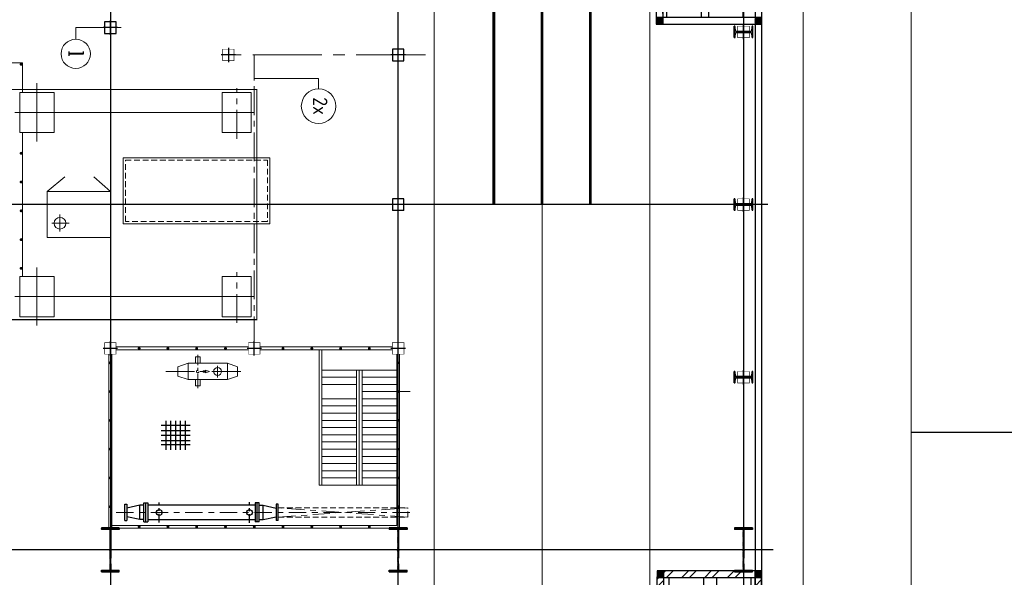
# Model space of a CAD drawing. Extents: x 18893 to 3351893, y -610358 to 406739.
# Tile 112 of 120: x 2141935 to 2176146, y -2318 to 17060. Entities that reach past the tile are written whole.
import ezdxf
from ezdxf.enums import TextEntityAlignment as Align

# ---------------------------------------------------------------- set-up
doc = ezdxf.new("R2010")
doc.units = 0
doc.header["$LTSCALE"] = 800
doc.header["$MEASUREMENT"] = 0
for name, pattern in [('CENTER', [2, 1.25, -0.25, 0.25, -0.25]), ('CENTER2', [1.125, 0.75, -0.125, 0.125, -0.125]), ('CENTRE', [1.5, 0.75, -0.25, 0.25, -0.25]), ('CONTINOUS', [0]), ('HIDDEN', [0.375, 0.25, -0.125])]:
    doc.linetypes.add(name, pattern=pattern)
doc.layers.get('0').update_dxf_attribs({"linetype": 'CONTINUOUS'})
for name, color, linetype in [('0-7-COL', 2, 'CENTER'), ('Aux_col', 7, 'CONTINUOUS'), ('CENTER', 2, 'CENTER'), ('CL', 2, 'CENTER2'), ('COL', 1, 'CENTER'), ('EQP', 1, 'CONTINUOUS'), ('EQP0', 1, 'CONTINUOUS'), ('GRID', 8, 'CENTER'), ('HATCH', 9, 'CONTINUOUS'), ('KEY PLAN', 251, 'CONTINUOUS'), ('MECH_EQ', 6, 'CONTINUOUS'), ('PIPE', 1, 'CONTINUOUS'), ('REV3', 2, 'CONTINUOUS'), ('WALL', 6, 'CONTINUOUS')]:
    doc.layers.add(name, color=color, linetype=linetype)
for name, color, linetype, lineweight in [('DIM', 4, 'CONTINUOUS', 13), ('EQUPT', 251, 'HIDDEN', 9), ('TEXT', 3, 'CONTINUOUS', 15)]:
    doc.layers.add(name, color=color, linetype=linetype, lineweight=lineweight)
doc.styles.add('HTX11', font='O8111901')
doc.styles.add('ROMANC', font='romanc')
doc.styles.add('ROMANS', font='ISO9.shx', dxfattribs={"width": 0.8})
pattern_1 = [(45, (-124552.498, -214992.06), (22.097087, -22.097087), [])]
pattern_2 = [(45, (200, 0), (-397.748, 397.748), []), (45, (465.17, 0), (-397.748, 397.748), [])]
pattern_3 = [(45, (-121152.498, -214992.06), (22.097087, -22.097087), [])]
pattern_4 = [(45, (-121152.498, -220725.06), (22.097087, -22.097087), [])]
pattern_5 = [(45, (-124552.498, -220725.06), (22.097087, -22.097087), [])]
pattern_6 = [(225, (987345.39, 1095521.387), (-22.097087, 22.097087), [])]
pattern_7 = [(225, (990776.214, 1095521.387), (-22.097087, 22.097087), [])]

# ---------------------------------------------------------------- blocks, each defined once
blk = doc.blocks.new('A$C3C7577A7')
at = {"layer": 'Aux_col', "linetype": 'CONTINOUS'}
for p, q in [((0, 19250), (0, 18750)), ((-250, 19000), (250, 19000)), ((12000, 18250), (12000, 17750)), ((17000, 18250), (17000, 17750)), ((22000, 18250), (22000, 17750)), ((11750, 18000), (12250, 18000)), ((16750, 18000), (17250, 18000)), ((21750, 18000), (22250, 18000)), ((0, 13250), (0, 12750)), ((12200, 13200), (11800, 13200)), ((11800, 13200), (11800, 12800)), ((12000, 13250), (12000, 12750)), ((12200, 12800), (12200, 13200)), ((-250, 13000), (250, 13000)), ((11750, 13000), (12250, 13000)), ((11800, 12800), (12200, 12800)), ((12200, 8000), (11800, 8000)), ((11800, 8000), (11800, 7600)), ((12000, 8050), (12000, 7550)), ((12200, 7600), (12200, 8000)), ((17900, 7550), (17900, 8050)), ((11750, 7800), (12250, 7800)), ((11800, 7600), (12200, 7600)), ((17650, 7800), (18150, 7800)), ((0, 7250), (0, 6750)), ((-250, 7000), (250, 7000)), ((21750, 6850), (22250, 6850)), ((22200, 7050), (21800, 7050)), ((21800, 7050), (21800, 6650)), ((22000, 7100), (22000, 6600)), ((22200, 6650), (22200, 7050)), ((21800, 6650), (22200, 6650))]:
    blk.add_line(p, q, dxfattribs=at)
at = {"layer": 'Aux_col', "linetype": 'CONTINOUS', "const_width": 20, "flags": 128}
for points in [[(-200, 19200), (200, 19200), (200, 18800), (-200, 18800)], [(11800, 17800), (12200, 17800), (12200, 18200), (11800, 18200)], [(16800, 17800), (17200, 17800), (17200, 18200), (16800, 18200)], [(21800, 17800), (22200, 17800), (22200, 18200), (21800, 18200)], [(-200, 13200), (200, 13200), (200, 12800), (-200, 12800)], [(11800, 13200), (12200, 13200), (12200, 12800), (11800, 12800)], [(11800, 8000), (12200, 8000), (12200, 7600), (11800, 7600)], [(17700, 8000), (18100, 8000), (18100, 7600), (17700, 7600)], [(-200, 7200), (200, 7200), (200, 6800), (-200, 6800)]]:
    blk.add_lwpolyline(points, close=True, dxfattribs=at)
blk = doc.blocks.new('A$C1C927E47')
at = {"layer": 'COL'}
h = blk.add_hatch(dxfattribs=at)
h.set_pattern_fill('ANSI31', color=256, scale=100, style=0)
h.paths.add_polyline_path([(16, 0), (0, 0), (0, -710), (16, -710)])
h.paths.add_polyline_path([(16, 710), (0, 710), (0, 0), (16, 0)])
h.paths.add_polyline_path([(0, 710), (-16, 710), (-16, 0), (0, 0)])
h.paths.add_polyline_path([(0, 0), (-16, 0), (-16, -710), (0, -710)])
h.paths.add_polyline_path([(-310, -710), (-310, -760), (0, -760), (0, -710)])
h.paths.add_polyline_path([(310, -760), (310, -710), (0, -710), (0, -760)])
h.paths.add_polyline_path([(310, 710), (310, 760), (0, 760), (0, 710)])
h.paths.add_polyline_path([(-310, 760), (-310, 710), (0, 710), (0, 760)])
for p, q in [((310, 760), (-310, 760)), ((-310, 760), (-310, 710)), ((310, 710), (-310, 710)), ((-16, -710), (-16, 710)), ((16, -710), (16, 710)), ((310, 760), (310, 710)), ((-310, -710), (310, -710)), ((-310, -760), (-310, -710)), ((-310, -760), (310, -760)), ((310, -760), (310, -710))]:
    blk.add_line(p, q, dxfattribs=at)
at = {"layer": 'COL', "color": 2}
for p, q in [((0, -792), (0, 792)), ((44, 0), (-44, 0))]:
    blk.add_line(p, q, dxfattribs=at)
blk = doc.blocks.new('DC')
at = {"layer": 'CENTER', "linetype": 'CENTRE', "ltscale": 0.5}
for p, q in [((29544, 122577), (29544, 121868)), ((32680, 122570), (32680, 121874))]:
    blk.add_line(p, q, dxfattribs=at)
at = {"layer": 'EQP0'}
for p, q in [((28544, 122504), (28544, 121939)), ((28544, 122504), (28613, 122504)), ((28613, 121939), (28613, 122504)), ((29205, 122552), (29205, 121891)), ((29205, 122552), (29274, 122552)), ((29274, 122552), (29274, 121891)), ((29274, 122552), (29343, 122552)), ((29343, 121891), (29343, 122552)), ((33081, 121891), (33081, 122552)), ((33150, 122552), (33081, 122552)), ((33150, 122552), (33150, 121891)), ((33219, 122552), (33150, 122552)), ((33219, 122552), (33219, 121891)), ((33880, 122504), (33811, 122504)), ((33811, 121939), (33811, 122504)), ((33880, 122504), (33880, 121939)), ((29066, 122472), (28613, 122369)), ((29066, 122472), (29066, 121972)), ((29205, 122472), (29066, 122472)), ((33081, 122472), (29343, 122472)), ((33219, 122472), (33358, 122472)), ((33358, 122472), (33358, 121977)), ((33358, 122472), (33811, 122369)), ((28544, 121939), (28613, 121939)), ((29066, 121972), (28613, 122074)), ((29205, 121972), (29066, 121972)), ((29205, 121891), (29274, 121891)), ((29274, 121891), (29343, 121891)), ((29343, 121972), (33081, 121972)), ((33150, 121891), (33081, 121891)), ((33219, 121891), (33150, 121891)), ((33219, 121972), (33358, 121972)), ((33358, 121972), (33811, 122074)), ((33880, 121939), (33811, 121939))]:
    blk.add_line(p, q, dxfattribs=at)
for centre in [(29544, 122222), (32680, 122222)]:
    blk.add_circle(centre, 100, dxfattribs=at)
blk = doc.blocks.new('GR')
at = {"color": 2, "flags": 128}
for points in [[(281567, 119875), (282575, 119875)], [(281735, 120043), (281735, 119035)], [(281735, 120043), (281735, 119035)], [(281903, 120043), (281903, 119035)], [(282071, 120043), (282071, 119035)], [(282071, 120043), (282071, 119035)], [(282239, 120043), (282239, 119035)], [(282239, 120043), (282239, 119035)], [(282407, 120043), (282407, 119035)], [(281567, 119730), (282575, 119730)], [(281567, 119550), (282575, 119550)], [(281567, 119382), (282575, 119382)], [(281567, 119203), (282575, 119203)]]:
    blk.add_lwpolyline(points, dxfattribs=at)
blk = doc.blocks.new('A$C12696E3D')
at = {"layer": 'REV3', "linetype": 'Continuous'}
h = blk.add_hatch(dxfattribs=at)
h.set_pattern_fill('ANSI31', color=256, scale=250, angle=90, style=0)
h.set_pattern_definition(pattern_1)
h.paths.add_polyline_path([(230, 5963), (230, 5848), (0, 5848), (0, 5963)])
h = blk.add_hatch(dxfattribs=at)
h.set_pattern_fill('ANSI31', color=256, scale=250, angle=90, style=0)
h.set_pattern_definition(pattern_1)
h.paths.add_polyline_path([(230, 5848), (230, 5733), (0, 5733), (0, 5848)])
h = blk.add_hatch(dxfattribs=at)
h.set_pattern_fill('ANSI32', color=9, scale=1500, style=0)
h.set_pattern_definition(pattern_2)
h.paths.add_polyline_path([(3630, 5733), (540, 5733), (540, 5963), (3630, 5963)])
h = blk.add_hatch(dxfattribs=at)
h.set_pattern_fill('ANSI31', color=256, scale=250, angle=90, style=0)
h.set_pattern_definition(pattern_3)
h.paths.add_polyline_path([(3630, 5963), (3630, 5848), (3400, 5848), (3400, 5963)])
h = blk.add_hatch(dxfattribs=at)
h.set_pattern_fill('ANSI31', color=256, scale=250, angle=90, style=0)
h.set_pattern_definition(pattern_3)
h.paths.add_polyline_path([(3630, 5848), (3630, 5733), (3400, 5733), (3400, 5848)])
h = blk.add_hatch(dxfattribs=at)
h.set_pattern_fill('ANSI32', color=9, scale=1500, style=0)
h.paths.add_polyline_path([(230, 5733), (230, 213), (0, 213), (0, 5733)])
h = blk.add_hatch(dxfattribs=at)
h.set_pattern_fill('ANSI32', color=9, scale=1500, style=0)
h.set_pattern_definition(pattern_2)
h.paths.add_polyline_path([(3630, 4284), (3630, 213), (3400, 213), (3399, 4284)])
h = blk.add_hatch(dxfattribs=at)
h.set_pattern_fill('ANSI31', color=256, scale=250, angle=90, style=0)
h.set_pattern_definition(pattern_5)
h.paths.add_polyline_path([(230, 230), (230, 115), (0, 115), (0, 230)])
h = blk.add_hatch(dxfattribs=at)
h.set_pattern_fill('ANSI31', color=256, scale=250, angle=90, style=0)
h.set_pattern_definition(pattern_5)
h.paths.add_polyline_path([(230, 115), (230, 0), (0, 0), (0, 115)])
h = blk.add_hatch(dxfattribs=at)
h.set_pattern_fill('ANSI32', color=9, scale=1500, style=0)
h.set_pattern_definition(pattern_2)
h.paths.add_polyline_path([(3630, 0), (430, 0), (430, 230), (3630, 230)])
h = blk.add_hatch(dxfattribs=at)
h.set_pattern_fill('ANSI31', color=256, scale=250, angle=90, style=0)
h.set_pattern_definition(pattern_4)
h.paths.add_polyline_path([(3630, 230), (3630, 115), (3400, 115), (3400, 230)])
h = blk.add_hatch(dxfattribs=at)
h.set_pattern_fill('ANSI31', color=256, scale=250, angle=90, style=0)
h.set_pattern_definition(pattern_4)
h.paths.add_polyline_path([(3630, 115), (3630, 0), (3400, 0), (3400, 115)])
for p, q in [((230, 5963), (0, 5963)), ((3630, 5963), (3400, 5963)), ((230, 5733), (0, 5733)), ((3630, 5733), (3400, 5733)), ((230, 230), (0, 230)), ((230, 0), (0, 0)), ((3630, 230), (3400, 230)), ((3630, 0), (3400, 0))]:
    blk.add_line(p, q, dxfattribs=at)
at = {"layer": 'REV3', "linetype": 'Continuous', "flags": 128}
for points in [[(983, 3863, 0, 150, 0), (983, 4218, 25, 25, 0), (983, 4776, 25, 25, 0)], [(2590, 3798, 0, 150, 0), (2590, 4153, 25, 25, 0), (2590, 4711, 25, 25, 0)], [(2590, 1696, 0, 150, 0), (2590, 1341, 25, 25, 0), (2590, 783, 25, 25, 0)]]:
    blk.add_lwpolyline(points, format="xyseb", dxfattribs=at)
at = {"layer": 'WALL'}
for p, q in [((3400, 5484), (4633, 5484)), ((372, 230), (372, 4298)), ((372, 4298), (1572, 4298)), ((2022, 3798), (2022, 4298)), ((3222, 4298), (2022, 4298)), ((3222, 3000), (3222, 4298)), ((3400, 4284), (3630, 4284)), ((372, 4048), (1572, 4048)), ((372, 3798), (1572, 3798)), ((1572, 230), (1572, 3798)), ((3222, 4048), (2022, 4048)), ((3222, 3798), (2022, 3798)), ((372, 3548), (1572, 3548)), ((3222, 3548), (2472, 3548)), ((372, 3298), (1572, 3298)), ((2022, 230), (2022, 3333)), ((2085, 3298), (2022, 3298)), ((3222, 3298), (2844, 3298)), ((372, 3048), (1572, 3048)), ((372, 2798), (1572, 2798)), ((2535, 3048), (2022, 3048)), ((2889, 2798), (2022, 2798)), ((3222, 3048), (3161, 3048)), ((372, 2548), (1572, 2548)), ((2022, 2548), (3222, 2548)), ((3222, 230), (3222, 2535)), ((372, 2298), (1572, 2298)), ((2022, 2298), (3222, 2298)), ((372, 2048), (1572, 2048)), ((372, 1798), (1572, 1798)), ((2022, 2048), (3222, 2048)), ((2022, 1798), (3222, 1798)), ((372, 1548), (1572, 1548)), ((2022, 1548), (3222, 1548)), ((372, 1298), (1572, 1298)), ((1572, 1298), (2022, 1298)), ((2022, 1298), (3222, 1298))]:
    blk.add_line(p, q, dxfattribs=at)
for points in [[(0, 5963), (0, 0)], [(230, 5963), (230, 0)], [(3400, 5963), (3400, 5484)], [(3630, 5963), (3630, 5484)], [(1572, 4298), (1572, 1298)], [(3399, 4284), (3400, 213)], [(3630, 4284), (3630, 213)], [(3226, 2997), (2754, 3369), (2643, 3229), (2769, 3585), (2658, 3445), (2022, 3798)], [(3226, 2532), (2754, 2904), (2643, 2764), (2769, 3120), (2658, 2980), (2022, 3333)], [(3400, 574), (3400, 0)], [(3630, 574), (3630, 213)]]:
    blk.add_lwpolyline(points, dxfattribs=at)
for points in [[(0, 5963), (0, 5733), (3630, 5733), (3630, 5963)], [(3630, 0), (3630, 230), (0, 230), (0, 0)]]:
    blk.add_lwpolyline(points, close=True, dxfattribs=at)
blk.add_arc((3447, 5456), 1186, 278.8623, 1.3701, dxfattribs=at)
at = {"layer": 'WALL', "style": 'HTX11'}
for s, p in [('UP', (1392, 4329)), ('DN', (3019, 4382)), ('UP', (2946, 663))]:
    blk.add_text(s, height=300, rotation=90, dxfattribs=at).set_placement(p)
blk = doc.blocks.new('Stair-Unl. Bay')
at = {"layer": 'REV3', "linetype": 'Continuous'}
h = blk.add_hatch(dxfattribs=at)
h.set_pattern_fill('ANSI31', color=256, scale=250, angle=90, style=0)
h.set_pattern_definition(pattern_6)
h.paths.add_polyline_path([(862563, 874681), (862563, 874796), (862793, 874796), (862793, 874681)])
h = blk.add_hatch(dxfattribs=at)
h.set_pattern_fill('ANSI31', color=256, scale=250, angle=90, style=0)
h.set_pattern_definition(pattern_7)
h.paths.add_polyline_path([(865994, 874681), (865994, 874796), (866224, 874796), (866224, 874681)])
h = blk.add_hatch(dxfattribs=at)
h.set_pattern_fill('ANSI31', color=256, scale=250, angle=90, style=0)
h.set_pattern_definition(pattern_6)
h.paths.add_polyline_path([(862563, 874566), (862563, 874681), (862793, 874681), (862793, 874566)])
h = blk.add_hatch(dxfattribs=at)
h.set_pattern_fill('ANSI31', color=256, scale=250, angle=90, style=0)
h.set_pattern_definition(pattern_7)
h.paths.add_polyline_path([(865994, 874566), (865994, 874681), (866224, 874681), (866224, 874566)])
h = blk.add_hatch(dxfattribs=at)
h.set_pattern_fill('ANSI31', color=256, scale=250, angle=90, style=0)
h.set_pattern_definition([(225, (987345.39, 1089771.387), (-22.097087, 22.097087), [])])
h.paths.add_polyline_path([(862563, 868816), (862563, 869046), (862793, 869046), (862793, 868816)])
h = blk.add_hatch(dxfattribs=at)
h.set_pattern_fill('ANSI31', color=256, scale=250, angle=90, style=0)
h.set_pattern_definition([(225, (990776.214, 1089771.387), (-22.097087, 22.097087), [])])
h.paths.add_polyline_path([(865994, 868816), (865994, 869046), (866224, 869046), (866224, 868816)])
for p, q in [((862563, 874796), (862793, 874796)), ((865994, 874796), (866224, 874796)), ((862563, 874566), (862793, 874566)), ((865994, 874566), (866224, 874566)), ((864652, 873481), (864402, 873481))]:
    blk.add_line(p, q, dxfattribs=at)
at = {"layer": 'REV3', "linetype": 'Continuous', "flags": 128}
for points in [[(863885, 873083, 0, 150, 0), (863885, 873438, 25, 25, 0), (863885, 873997, 25, 25, 0)], [(863833, 871281, 0, 150, 0), (863833, 870927, 25, 25, 0), (863833, 870368, 25, 25, 0)], [(865241, 871216, 0, 150, 0), (865241, 870861, 25, 25, 0), (865241, 870303, 25, 25, 0)]]:
    blk.add_lwpolyline(points, format="xyseb", dxfattribs=at)
at = {"layer": 'WALL'}
for p, q in [((863202, 874566), (863202, 872244)), ((864402, 874566), (864402, 871446)), ((864652, 874566), (864652, 870981)), ((865852, 874566), (865852, 870481)), ((866224, 870395), (866224, 874418)), ((864402, 873481), (863202, 873481)), ((865852, 873481), (864652, 873481)), ((864402, 873231), (863202, 873231)), ((865852, 873231), (864652, 873231)), ((864402, 872981), (863202, 872981)), ((864402, 872731), (863202, 872731)), ((865852, 872981), (864652, 872981)), ((865852, 872731), (864652, 872731)), ((864402, 872481), (863202, 872481)), ((865852, 872481), (864652, 872481)), ((864402, 872231), (863202, 872231)), ((865852, 872231), (864652, 872231)), ((863202, 871779), (863202, 870481)), ((863202, 871731), (863263, 871731)), ((863535, 871981), (864402, 871981)), ((863888, 871731), (864402, 871731)), ((865852, 871981), (864652, 871981)), ((865852, 871731), (864652, 871731)), ((863202, 871481), (863580, 871481)), ((864339, 871481), (864402, 871481)), ((865852, 871481), (864652, 871481)), ((863202, 871231), (863952, 871231)), ((865852, 871231), (864652, 871231)), ((863202, 870981), (864402, 870981)), ((863202, 870731), (864402, 870731)), ((864402, 870981), (864402, 870481)), ((865852, 870981), (864652, 870981)), ((865852, 870731), (864652, 870731)), ((863202, 870481), (864402, 870481)), ((865852, 870481), (864652, 870481)), ((865993, 870395), (866223, 870395)), ((865994, 869195), (866997, 869195))]:
    blk.add_line(p, q, dxfattribs=at)
for points in [[(862563, 874796), (862563, 874566), (866224, 874566), (866224, 874796)], [(866224, 868816), (866224, 869046), (862563, 869046), (862563, 868816)]]:
    blk.add_lwpolyline(points, close=True, dxfattribs=at)
for points in [[(862793, 869046), (862793, 874796)], [(865994, 870395), (865994, 874796)], [(866224, 870395), (866224, 874796)], [(862563, 869046), (862563, 874566)], [(865994, 870395), (865994, 874566)], [(865993, 874418), (865994, 870395)], [(864652, 870481), (864652, 873481)], [(866224, 872818), (866224, 870395)], [(863198, 872247), (863670, 871875), (863781, 872015), (863655, 871659), (863766, 871799), (864402, 871446)], [(863198, 871783), (863670, 871410), (863781, 871550), (863655, 871194), (863766, 871335), (864402, 870981)], [(862563, 868816), (862563, 869086)], [(862793, 868816), (862793, 869046)], [(865994, 868816), (865994, 869195)], [(866224, 868816), (866224, 869195)]]:
    blk.add_lwpolyline(points, dxfattribs=at)
blk.add_arc((865811, 869223), 1186, 358.6299, 81.1377, dxfattribs=at)
at = {"style": 'HTX11'}
for s, p in [('UP', (863822, 873602)), ('UP', (865131, 870236)), ('DN', (863909, 869703))]:
    blk.add_text(s, height=300, rotation=90, dxfattribs=at).set_placement(p)
blk = doc.blocks.new('I4')
blk.add_lwpolyline([(250, 200), (248, 200, 0.388879), (223, 177), (216, 43, -0.388879), (191, 20), (-191, 20, -0.388879), (-216, 43), (-223, 177, 0.388879), (-248, 200), (-250, 200), (-250, -200), (-248, -200, 0.388879), (-223, -177), (-216, -43, -0.388879), (-191, -20), (191, -20, -0.388879), (216, -43), (223, -177, 0.388879), (248, -200), (250, -200), (250, 200), (250, -200)], format="xyb")

msp = doc.modelspace()

# ---------------------------------------------------------------- linework, layer by layer
at = {"color": 2, "linetype": 'CENTER', "lineweight": 5}
for p, q in [((2149474.97, 12922.53), (2149474.97, 14682.41)), ((2149474.97, 6522.53), (2149474.97, 8282.41)), ((2147007.66, 4835.33), (2149613.92, 4835.33)), ((2149613.92, 4835.33), (2147349.46, 4835.33)), ((2148811.93, 4621.4), (2148811.93, 5029.09))]:
    msp.add_line(p, q, dxfattribs=at)
for p, q in [((2167409.97, 10635.33), (2166759.97, 10635.33)), ((2167409.97, 4635.33), (2166759.97, 4635.33))]:
    msp.add_line(p, q)
at = {"color": 2, "lineweight": 5}
for p, q in [((2152334.97, 885.25), (2152334.97, 5585.33)), ((2152434.97, 885.25), (2152434.97, 5585.33)), ((2155034.97, 4885.25), (2152434.97, 4885.25)), ((2153634.97, 885.25), (2153634.97, 4885.25)), ((2153734.97, 885.25), (2153734.97, 4885.25)), ((2153834.97, 885.25), (2153834.97, 4885.25)), ((2153634.97, 4635.25), (2152434.97, 4635.25)), ((2155034.97, 4635.25), (2153834.97, 4635.25)), ((2153634.97, 4385.25), (2152434.97, 4385.25)), ((2155034.97, 4385.25), (2153834.97, 4385.25)), ((2155034.97, 4135.25), (2153834.97, 4135.25)), ((2153634.97, 3885.25), (2152434.97, 3885.25)), ((2155034.97, 3885.25), (2153834.97, 3885.25)), ((2153634.97, 3635.25), (2152434.97, 3635.25)), ((2155034.97, 3635.25), (2153834.97, 3635.25)), ((2153634.97, 3385.25), (2152434.97, 3385.25)), ((2153634.97, 3135.25), (2152434.97, 3135.25)), ((2155034.97, 3385.25), (2153834.97, 3385.25)), ((2155034.97, 3135.25), (2153834.97, 3135.25)), ((2153634.97, 2885.25), (2152434.97, 2885.25)), ((2155034.97, 2885.25), (2153834.97, 2885.25)), ((2153634.97, 2635.25), (2152434.97, 2635.25)), ((2155034.97, 2635.25), (2153834.97, 2635.25)), ((2153634.97, 2385.25), (2152434.97, 2385.25)), ((2153634.97, 2135.25), (2152434.97, 2135.25)), ((2155034.97, 2385.25), (2153834.97, 2385.25)), ((2155034.97, 2135.25), (2153834.97, 2135.25)), ((2153634.97, 1885.25), (2152434.97, 1885.25)), ((2155034.97, 1885.25), (2153834.97, 1885.25)), ((2153634.97, 1635.25), (2152434.97, 1635.25)), ((2153634.97, 1385.25), (2152434.97, 1385.25)), ((2155034.97, 1635.25), (2153834.97, 1635.25)), ((2155034.97, 1385.25), (2153834.97, 1385.25)), ((2153634.97, 1135.25), (2152434.97, 1135.25)), ((2155034.97, 1135.25), (2153834.97, 1135.25)), ((2155034.97, 885.25), (2152334.97, 885.25))]:
    msp.add_line(p, q, dxfattribs=at)
at = {"color": 2, "linetype": 'CENTER', "lineweight": 5, "ltscale": 0.5}
msp.add_line((2148122.97, 4256.59), (2148122.97, 5411.95), dxfattribs=at)
at = {"lineweight": 5, "flags": 128}
msp.add_lwpolyline([(2150084.97, 15585.33), (2150084.97, 15020.1), (2152320.33, 15020.1), (2152320.33, 14653.91)], dxfattribs=at)
at = {"layer": '0-7-COL', "linetype": 'Continuous', "lineweight": 5}
for centre, radius in [((2143882.44, 15873.9), 508.61), ((2152320.33, 14053.91), 600)]:
    msp.add_circle(centre, radius, dxfattribs=at)
at = {"layer": 'CENTER', "linetype": 'CENTRE', "lineweight": 5}
for p, q in [((2155420.97, -227.15), (2150920.97, 96.85)), ((2150920.97, -227.15), (2155420.97, 96.85))]:
    msp.add_line(p, q, dxfattribs=at)
at = {"layer": 'CL', "lineweight": 5}
for p, q in [((2143334.97, 10289.79), (2143334.97, 9701.67)), ((2143049.61, 9985.33), (2143663.72, 9985.33))]:
    msp.add_line(p, q, dxfattribs=at)
at = {"layer": 'CL', "linetype": 'CENTRE', "lineweight": 5}
msp.add_line((2145290.16, -64.67), (2155508.25, -64.67), dxfattribs=at)
at = {"layer": 'DIM', "lineweight": 5}
for points in [[(2143134.97, 13135.33), (2141934.97, 13135.33), (2141934.97, 14535.33), (2143134.97, 14535.33)], [(2149974.97, 14535.33), (2148974.97, 14535.33), (2148974.97, 13135.33), (2149974.97, 13135.33)], [(2143134.97, 8135.33), (2141934.97, 8135.33), (2141934.97, 6735.33), (2143134.97, 6735.33)], [(2149974.97, 6735.33), (2148974.97, 6735.33), (2148974.97, 8135.33), (2149974.97, 8135.33)]]:
    msp.add_lwpolyline(points, close=True, dxfattribs=at)
at = {"layer": 'EQP', "lineweight": 5}
for points in [[(2148392.24, 4855.42), (2148392.24, 4815.24), (2148304.99, 4815.24), (2148304.7, 4855.42)], [(2148530.51, 4835.33), (2148392.24, 4882.49), (2148392.24, 4788.17)]]:
    msp.add_lwpolyline(points, close=True, dxfattribs=at)
at = {"layer": 'EQP0', "lineweight": 5}
for p, q in [((2148038.97, 5340.33), (2148038.97, 5120.33)), ((2148206.97, 5340.33), (2148038.97, 5340.33)), ((2148206.97, 5340.33), (2148206.97, 5120.33)), ((2147434.97, 4673.06), (2147434.97, 4997.06)), ((2148038.97, 4330.33), (2148038.97, 4550.33)), ((2148206.97, 4330.33), (2148206.97, 4550.33)), ((2148206.97, 4330.33), (2148038.97, 4330.33))]:
    msp.add_line(p, q, dxfattribs=at)
at = {"layer": 'EQP0', "linetype": 'Continuous', "lineweight": 5}
for p, q in [((2147434.97, 4996.83), (2147783.97, 5120.33)), ((2149499.97, 4996.83), (2149150.97, 5120.33)), ((2149499.97, 4673.83), (2149499.97, 4996.83)), ((2147783.97, 4550.33), (2147434.97, 4673.83)), ((2149150.97, 4550.33), (2149499.97, 4673.83))]:
    msp.add_line(p, q, dxfattribs=at)
at = {"layer": 'EQP0', "lineweight": 5}
msp.add_lwpolyline([(2149150.97, 4550.33), (2149150.97, 5120.33), (2147783.97, 5120.33), (2147783.97, 4550.33)], close=True, dxfattribs=at)
msp.add_circle((2148811.93, 4835.06), 136.5, dxfattribs=at)
at = {"layer": 'EQUPT', "linetype": 'Continuous', "lineweight": 5, "const_width": 40, "flags": 128}
msp.add_lwpolyline([(2118549.97, 4635.33), (2135869.97, 4635.33), (2137019.97, 6635.33), (2150174.97, 6635.33), (2150174.97, 14635.33), (2137019.97, 14635.33), (2135869.97, 16635.33), (2118549.97, 16635.33), (2118549.97, 4635.33)], dxfattribs=at)
at = {"layer": 'GRID', "linetype": 'CENTER', "ltscale": 5000}
for p, q in [((2145084.97, 27151.09), (2145084.97, -14821.01)), ((2155084.97, -14147.08), (2155084.97, 27151.09)), ((2167084.97, 25178.7), (2167084.97, -14374.92)), ((2168111.29, -1364.67), (2072684.46, -1364.67))]:
    msp.add_line(p, q, dxfattribs=at)
at = {"layer": 'GRID', "linetype": 'CENTER2', "lineweight": 5, "ltscale": 4}
for p, q in [((2145455.09, 16785.33), (2143882.44, 16785.33)), ((2143882.44, 16382.51), (2143882.44, 16785.33)), ((2156031.71, 15835.33), (2149075.34, 15835.33)), ((2155503.22, 4135.33), (2154678.19, 4135.33))]:
    msp.add_line(p, q, dxfattribs=at)
at = {"layer": 'GRID', "linetype": 'CENTER', "lineweight": 5}
msp.add_line((2150084.97, 5744.3), (2150084.97, 15837.97), dxfattribs=at)
at = {"layer": 'GRID', "linetype": 'CENTER', "lineweight": 5, "ltscale": 2500}
for p, q in [((2142534.97, 12829.95), (2142534.97, 14850.16)), ((2150086.24, 13835.33), (2141762.41, 13835.33)), ((2142534.97, 6429.95), (2142534.97, 8450.16)), ((2150086.24, 7435.33), (2141762.41, 7435.33))]:
    msp.add_line(p, q, dxfattribs=at)
at = {"layer": 'GRID', "linetype": 'CENTER', "ltscale": 2500}
msp.add_line((2167924.35, 10635.33), (2118014.16, 10635.33), dxfattribs=at)
at = {"layer": 'HATCH', "linetype": 'HIDDEN', "lineweight": 5}
for p, q in [((2150920.97, 96.85), (2155420.97, 96.85)), ((2155420.97, -226.67), (2155420.97, 97.33)), ((2150920.97, -227.15), (2155420.97, -227.15))]:
    msp.add_line(p, q, dxfattribs=at)
at = {"layer": 'HATCH', "lineweight": 5, "const_width": 50, "flags": 128}
for points in [[(2142009.97, 15507.5, 1), (2141959.97, 15507.5, 1)], [(2142009.97, 12418.37, 1), (2141959.97, 12418.37, 1)], [(2142009.97, 11418.37, 1), (2141959.97, 11418.37, 1)], [(2142009.97, 10418.37, 1), (2141959.97, 10418.37, 1)], [(2142009.97, 9418.37, 1), (2141959.97, 9418.37, 1)], [(2142009.97, 8418.37, 1), (2141959.97, 8418.37, 1)], [(2146109.97, 5635.41, 1), (2146059.97, 5635.41, 1)], [(2147109.97, 5635.41, 1), (2147059.97, 5635.41, 1)], [(2148109.97, 5635.41, 1), (2148059.97, 5635.41, 1)], [(2149109.97, 5635.41, 1), (2149059.97, 5635.41, 1)], [(2151109.97, 5635.41, 1), (2151059.97, 5635.41, 1)], [(2152109.97, 5635.41, 1), (2152059.97, 5635.41, 1)], [(2153109.97, 5635.41, 1), (2153059.97, 5635.41, 1)], [(2154109.97, 5635.41, 1), (2154059.97, 5635.41, 1)], [(2145109.97, 5135.33, 1), (2145059.97, 5135.33, 1)], [(2155109.97, 5135.33, 1), (2155059.97, 5135.33, 1)], [(2145109.97, 4135.33, 1), (2145059.97, 4135.33, 1)], [(2155109.97, 4135.33, 1), (2155059.97, 4135.33, 1)], [(2145109.97, 3135.33, 1), (2145059.97, 3135.33, 1)], [(2155109.97, 3135.33, 1), (2155059.97, 3135.33, 1)], [(2145109.97, 2135.33, 1), (2145059.97, 2135.33, 1)], [(2155109.97, 2135.33, 1), (2155059.97, 2135.33, 1)], [(2145109.97, 1135.33, 1), (2145059.97, 1135.33, 1)], [(2155109.97, 1135.33, 1), (2155059.97, 1135.33, 1)], [(2145109.97, 135.33, 1), (2145059.97, 135.33, 1)], [(2155109.97, 135.33, 1), (2155059.97, 135.33, 1)], [(2146109.97, -564.59, 1), (2146059.97, -564.59, 1)], [(2147109.97, -564.59, 1), (2147059.97, -564.59, 1)], [(2148109.97, -564.59, 1), (2148059.97, -564.59, 1)], [(2149109.97, -564.59, 1), (2149059.97, -564.59, 1)], [(2150109.97, -564.59, 1), (2150059.97, -564.59, 1)], [(2151109.97, -564.59, 1), (2151059.97, -564.59, 1)], [(2152109.97, -564.59, 1), (2152059.97, -564.59, 1)], [(2153109.97, -564.59, 1), (2153059.97, -564.59, 1)], [(2154109.97, -564.59, 1), (2154059.97, -564.59, 1)]]:
    msp.add_lwpolyline(points, format="xyb", close=True, dxfattribs=at)
at = {"layer": 'KEY PLAN', "linetype": 'CONTINOUS', "lineweight": 15}
for p, q in [((2172907.97, 80115.86), (2172907.97, -39752.67)), ((2169157.97, 33751.87), (2169157.97, -14828.55)), ((2156334.97, -12364.25), (2156334.97, 26915.13)), ((2160084.97, 26915.13), (2160084.97, -21114.67)), ((2163834.97, -14828.13), (2163834.97, 26915.13))]:
    msp.add_line(p, q, dxfattribs=at)
at = {"layer": 'KEY PLAN', "linetype": 'CENTER', "ltscale": 5000}
msp.add_line((2183407.97, 2709.91), (2172907.97, 2709.91), dxfattribs=at)
at = {"layer": 'KEY PLAN', "linetype": 'HIDDEN', "ltscale": 5000, "const_width": 100}
for points in [[(2158408.89, 33053.33), (2158408.89, 10635.33)], [(2160084.89, 33053.33), (2160084.89, 10635.33)], [(2161760.89, 33053.33), (2161760.89, 10635.33)]]:
    msp.add_lwpolyline(points, dxfattribs=at)
at = {"layer": 'MECH_EQ', "lineweight": 5}
for p, q in [((2142884.97, 11085.33), (2143508.32, 11594.4)), ((2144506.06, 11594.4), (2145084.97, 11085.33)), ((2145084.97, 11085.33), (2142884.97, 11085.33)), ((2142884.97, 11085.33), (2142884.97, 9485.33)), ((2145084.97, 9485.33), (2145084.97, 11085.33)), ((2142884.97, 9485.33), (2145084.97, 9485.33))]:
    msp.add_line(p, q, dxfattribs=at)
msp.add_lwpolyline([(2145524.97, 12260.33), (2150624.97, 12260.33), (2150624.97, 9960.33), (2145524.97, 9960.33)], close=True, dxfattribs=at)
at = {"layer": 'MECH_EQ', "color": 9, "linetype": 'HIDDEN', "lineweight": 5}
msp.add_lwpolyline([(2145608.75, 12176.55), (2150541.75, 12176.55), (2150541.75, 10043.55), (2145608.75, 10043.55)], close=True, dxfattribs=at)
at = {"layer": 'MECH_EQ', "lineweight": 5}
msp.add_circle((2143334.97, 9985.33), 202.69, dxfattribs=at)
at = {"layer": 'PIPE', "linetype": 'HIDDEN', "lineweight": 5}
msp.add_circle((2148122.97, 4835.33), 44.5, dxfattribs=at)
at = {"layer": 'WALL'}
for p, q in [((2167714.97, 24805.33), (2167714.97, -14193.53)), ((2167484.97, 24575.33), (2167484.97, -13963.53))]:
    msp.add_line(p, q, dxfattribs=at)
at = {"layer": 'WALL', "lineweight": 5}
for p, q in [((2139275.13, 15560.33), (2142034.97, 15560.33)), ((2142034.97, 14535.33), (2142034.97, 15560.33)), ((2142034.97, 8135.33), (2142034.97, 13135.33)), ((2149884.97, 5685.33), (2145285.24, 5685.33)), ((2149884.97, 5585.33), (2145285.24, 5585.33)), ((2154884.97, 5685.33), (2150284.97, 5685.33)), ((2154884.97, 5585.33), (2150284.97, 5585.33)), ((2145034.97, -614.67), (2145034.97, 5435.33)), ((2145134.97, -614.67), (2145134.97, 5435.33)), ((2155034.97, 5435.33), (2155034.97, -514.67)), ((2155134.97, 5435.33), (2155134.97, -614.67)), ((2155034.97, -514.67), (2145134.97, -514.67)), ((2155034.97, -614.67), (2145134.97, -614.67))]:
    msp.add_line(p, q, dxfattribs=at)

# ---------------------------------------------------------------- block references
at = {"rotation": 180}
for name, p in [('A$C3C7577A7', (2167084.97, 23635.33)), ('A$C12696E3D', (2167714.97, -2092.1))]:
    msp.add_blockref(name, p, dxfattribs=at)
at = {"color": 8, "rotation": 180}
msp.add_blockref('Stair-Unl. Bay', (3030277.87, 891697.47), dxfattribs=at)
at = {"layer": 'COL', "xscale": 1.299999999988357, "rotation": 180}
for p in [(2167084.97, 16635.33), (2167084.97, 10635.33), (2167084.97, 4635.33)]:
    msp.add_blockref('I4', p, dxfattribs=at)
at = {"layer": 'DIM', "lineweight": 5, "rotation": 180}
msp.add_blockref('DC', (2179464.76, 122157.05), dxfattribs=at)
at = {"layer": 'HATCH', "lineweight": 5, "rotation": 180}
for p in [(2145084.97, -1364.67), (2145084.97, -1364.67), (2145084.97, -1364.67), (2155084.97, -1364.67)]:
    msp.add_blockref('A$C1C927E47', p, dxfattribs=at)
at = {"layer": 'HATCH', "rotation": 180}
msp.add_blockref('A$C1C927E47', (2167084.97, -1364.67), dxfattribs=at)
at = {"layer": 'PIPE', "lineweight": 5, "rotation": 180}
msp.add_blockref('GR', (2429430.18, 122157.05), dxfattribs=at)

# ---------------------------------------------------------------- texts
at = {"layer": '0-7-COL', "color": 4, "linetype": 'Continuous', "lineweight": 5, "style": 'ROMANS'}
msp.add_text('2x', height=500, rotation=270, dxfattribs=at).set_placement((2152379.37, 14059.78), align=Align.MIDDLE)
at = {"layer": 'TEXT', "lineweight": 5, "style": 'ROMANC'}
msp.add_text('l', height=500, rotation=270, dxfattribs=at).set_placement((2143888.17, 15873.9), align=Align.MIDDLE)

doc.saveas('drawing.dxf')
